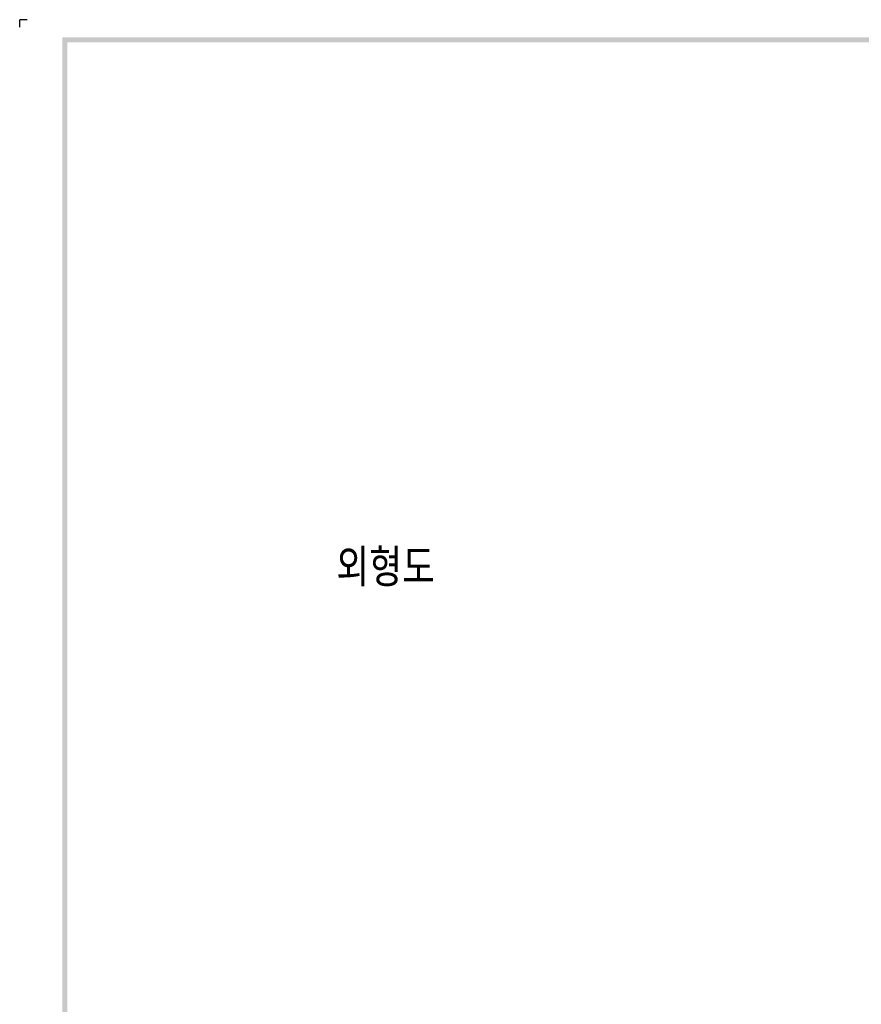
# Model space of a CAD drawing. Extents: x 1012 to 2710, y -907 to 1751.
# Tile 3 of 19: x 1012 to 1348, y 1358 to 1751. Entities that reach past the tile are written whole.
import ezdxf

# ---------------------------------------------------------------- set-up
doc = ezdxf.new("R2010")
doc.units = 0
doc.header["$LTSCALE"] = 3
doc.header["$MEASUREMENT"] = 0
doc.layers.add('di', color=3, linetype='CONTINUOUS')
doc.layers.add('dwg', color=7, linetype='CONTINUOUS')
doc.styles.get("Standard").update_dxf_attribs({"font": 'romans.shx', "height": 4, "bigfont": 'ghs.shx'})

msp = doc.modelspace()

# ---------------------------------------------------------------- linework, layer by layer
at = {"layer": 'di'}
for p in [(1015.255, 1751.23), (1012.255, 1748.23)]:
    msp.add_line(p, (1012.255, 1751.23), dxfattribs=at)
at = {"layer": 'dwg'}
for points in [[(1029.255, 1744.23), (1031.255, 1742.23), (2661.255, 1744.23), (2659.255, 1742.23)], [(1029.255, 596.23), (1031.255, 597.23), (1029.255, 1744.23), (1031.255, 1742.23)]]:
    msp.add_trace(points, dxfattribs=at)

# ---------------------------------------------------------------- texts
at = {"layer": 'di', "insert": (1138.535, 1540.115), "char_height": 15, "width": 74.93994, "attachment_point": 1}
msp.add_mtext('{\\Fromans,hgs|c129;외형도}', dxfattribs=at)

doc.saveas('drawing.dxf')
